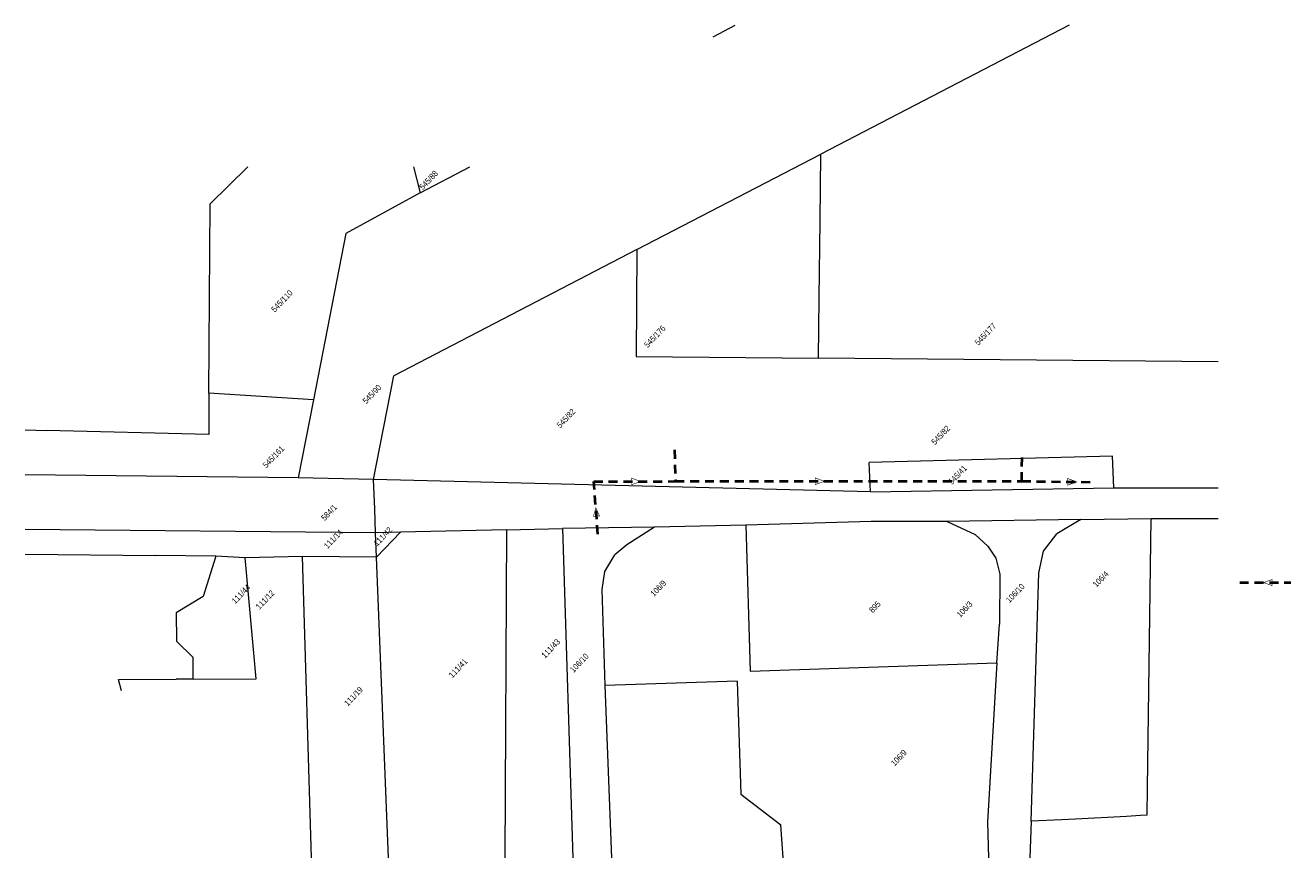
# Model space of a CAD drawing. Extents: x 0 to 6443539, y 0 to 5655063.
# Tile 64 of 64: x 6443326 to 6443539, y 5654549 to 5654689. Entities that reach past the tile are written whole.
import ezdxf
from ezdxf.enums import TextEntityAlignment as Align

# ---------------------------------------------------------------- set-up
doc = ezdxf.new("R2010")
doc.units = 0
doc.header["$MEASUREMENT"] = 0
doc.linetypes.add('1.5_1.0', pattern=[2.5, 1.5, -1])
doc.linetypes.add('219-500', pattern=[0])
doc.layers.add('!kanalizacja deszczowa', color=24, linetype='1.5_1.0', lineweight=40)
for name, color, linetype in [('211-numer działki ewidencyjnej', 7, 'CONTINUOUS'), ('219-działka ewidencyjna', 7, 'CONTINUOUS'), ('312-oznaczenie budynku ewidencyjnego', 7, 'CONTINUOUS')]:
    doc.layers.add(name, color=color, linetype=linetype)
doc.styles.add('MapaZas', font='geodezja.shx', dxfattribs={"width": 0.9})

msp = doc.modelspace()

# ---------------------------------------------------------------- linework, layer by layer
at = {"layer": '!kanalizacja deszczowa'}
for points in [[(6443434.97, 5654617.23), (6443435.12, 5654611.94)], [(6443493.4, 5654611.96), (6443493.46, 5654616.43)], [(6443421.39, 5654611.9), (6443435.12, 5654611.94), (6443493.4, 5654611.96), (6443505.45, 5654611.8)], [(6443422.09, 5654603.06), (6443421.39, 5654611.9)], [(6443530.07, 5654594.91), (6443538.65, 5654594.91)]]:
    msp.add_lwpolyline(points, dxfattribs=at)
at = {"layer": '!kanalizacja deszczowa', "linetype": 'ByBlock'}
for points in [[(6443429.3, 5654611.9, 0.1, 0.1, 0), (6443427.75, 5654612.48, 0.1, 0.1, 0), (6443427.74, 5654611.36, 0.1, 0.1, 0)], [(6443460.2, 5654611.93, 0.1, 0.1, 0), (6443458.65, 5654612.52, 0.1, 0.1, 0), (6443458.64, 5654611.39, 0.1, 0.1, 0)], [(6443502.65, 5654611.84, 0.1, 0.1, 0), (6443501.11, 5654612.42, 0.1, 0.1, 0), (6443501.09, 5654611.29, 0.1, 0.1, 0)], [(6443421.74, 5654607.48, 0.1, 0.1, 0), (6443421.34, 5654606.03, 0.1, 0.1, 0), (6443422.36, 5654606.11, 0.1, 0.1, 0)]]:
    msp.add_lwpolyline(points, format="xyseb", close=True, dxfattribs=at)
at = {"layer": '!kanalizacja deszczowa', "linetype": 'Continuous'}
msp.add_lwpolyline([(6443534.09, 5654594.91, 0.1, 0.1, 0), (6443535.5, 5654594.4, 0.1, 0.1, 0), (6443535.5, 5654595.42, 0.1, 0.1, 0)], format="xyseb", close=True, dxfattribs=at)
at = {"layer": '219-działka ewidencyjna', "color": 0, "linetype": '219-500', "lineweight": 13}
for points in [[(6443441.49, 5654686.68), (6443445.17, 5654688.64)], [(6443501.4, 5654688.64), (6443459.58, 5654666.95)], [(6443356.87, 5654658.61), (6443363.21, 5654664.86)], [(6443391.04, 5654664.86), (6443392.21, 5654660.45)], [(6443392.21, 5654660.45), (6443400.53, 5654664.86)], [(6443526.42, 5654632.03), (6443459.23, 5654632.67)], [(6443325.75, 5654620.59), (6443329.33, 5654620.5)], [(6443371.65, 5654612.52), (6443325.75, 5654613.02)], [(6443516.91, 5654610.83), (6443526.42, 5654610.83)], [(6443515.16, 5654605.7), (6443526.42, 5654605.69)], [(6443384.67, 5654603.26), (6443325.75, 5654603.83)], [(6443406.7, 5654603.8), (6443406.41, 5654548.63)], [(6443416.13, 5654603.98), (6443417.85, 5654548.63)], [(6443325.75, 5654599.66), (6443347.65, 5654599.45)], [(6443373.91, 5654548.63), (6443372.38, 5654599.31)], [(6443386.86, 5654548.63), (6443384.83, 5654599.2)], [(6443341.92, 5654576.69), (6443341.42, 5654578.58)], [(6443424.43, 5654548.63), (6443423.31, 5654577.57)], [(6443487.62, 5654554.59), (6443487.81, 5654548.63)], [(6443494.97, 5654554.8), (6443494.76, 5654548.63)], [(6443453.24, 5654548.63), (6443452.88, 5654554.18)]]:
    msp.add_lwpolyline(points, dxfattribs=at)
at = {"layer": '219-działka ewidencyjna', "color": 0, "linetype": '219-500', "lineweight": 13, "flags": 128}
for points in [[(6443428.62, 5654650.91), (6443459.58, 5654666.95)], [(6443459.46, 5654655.67), (6443459.58, 5654666.95)], [(6443356.62, 5654626.76), (6443356.87, 5654658.61)], [(6443392.21, 5654660.45), (6443379.67, 5654653.6)], [(6443459.33, 5654642.81), (6443459.46, 5654655.67)], [(6443379.67, 5654653.6), (6443374.26, 5654625.67)], [(6443428.62, 5654650.91), (6443387.77, 5654629.67)], [(6443428.62, 5654650.91), (6443428.55, 5654632.96)], [(6443459.23, 5654632.67), (6443459.33, 5654642.81)], [(6443428.55, 5654632.96), (6443459.23, 5654632.67)], [(6443384.33, 5654612.26), (6443387.77, 5654629.67)], [(6443356.62, 5654626.76), (6443356.63, 5654619.8)], [(6443374.26, 5654625.67), (6443356.62, 5654626.76)], [(6443374.26, 5654625.67), (6443371.65, 5654612.52)], [(6443356.63, 5654619.8), (6443329.33, 5654620.5)], [(6443508.67, 5654616.19), (6443467.73, 5654615.12)], [(6443508.87, 5654610.82), (6443508.67, 5654616.19)], [(6443467.96, 5654610.18), (6443467.73, 5654615.12)], [(6443384.33, 5654612.26), (6443371.65, 5654612.52)], [(6443467.96, 5654610.18), (6443384.33, 5654612.26)], [(6443384.54, 5654607.27), (6443384.33, 5654612.26)], [(6443467.96, 5654610.18), (6443508.87, 5654610.82)], [(6443508.87, 5654610.82), (6443515.09, 5654610.82)], [(6443515.09, 5654610.82), (6443516.91, 5654610.83)], [(6443384.67, 5654603.26), (6443384.54, 5654607.27)], [(6443503.36, 5654605.53), (6443480.86, 5654605.19)], [(6443503.36, 5654605.53), (6443499.33, 5654603.12)], [(6443503.36, 5654605.53), (6443515.16, 5654605.7)], [(6443515.14, 5654601.7), (6443515.16, 5654605.7)], [(6443388.89, 5654603.36), (6443384.67, 5654603.26)], [(6443384.83, 5654599.2), (6443384.67, 5654603.26)], [(6443384.83, 5654599.2), (6443388.89, 5654603.36)], [(6443406.7, 5654603.8), (6443388.89, 5654603.36)], [(6443406.7, 5654603.8), (6443416.13, 5654603.98)], [(6443431.6, 5654604.25), (6443416.13, 5654603.98)], [(6443431.6, 5654604.25), (6443426.96, 5654601.25)], [(6443446.99, 5654604.57), (6443431.6, 5654604.25)], [(6443468.04, 5654605.2), (6443446.99, 5654604.57)], [(6443446.99, 5654604.57), (6443447.71, 5654580.01)], [(6443480.86, 5654605.19), (6443468.04, 5654605.2)], [(6443480.86, 5654605.19), (6443485.57, 5654603)], [(6443426.96, 5654601.25), (6443424.94, 5654599.6)], [(6443485.57, 5654603), (6443487.7, 5654601.04)], [(6443497.04, 5654600.18), (6443499.33, 5654603.12)], [(6443514.56, 5654560.36), (6443515.14, 5654601.7)], [(6443357.78, 5654599.35), (6443347.65, 5654599.45)], [(6443357.78, 5654599.35), (6443355.68, 5654592.58)], [(6443362.76, 5654599.06), (6443357.78, 5654599.35)], [(6443372.38, 5654599.31), (6443362.76, 5654599.06)], [(6443364.57, 5654578.73), (6443362.76, 5654599.06)], [(6443384.83, 5654599.2), (6443372.38, 5654599.31)], [(6443423.28, 5654596.78), (6443424.94, 5654599.6)], [(6443487.7, 5654601.04), (6443489.02, 5654599.03)], [(6443489.02, 5654599.03), (6443489.74, 5654596.32)], [(6443496.27, 5654596.55), (6443497.04, 5654600.18)], [(6443422.82, 5654593.72), (6443423.28, 5654596.78)], [(6443489.74, 5654596.32), (6443489.66, 5654587.92)], [(6443494.97, 5654554.8), (6443496.27, 5654596.55)], [(6443423.31, 5654577.57), (6443422.82, 5654593.72)], [(6443355.68, 5654592.58), (6443351.15, 5654589.84)], [(6443351.15, 5654589.84), (6443351.18, 5654585.07)], [(6443489.23, 5654581.4), (6443489.66, 5654587.92)], [(6443351.18, 5654585.07), (6443353.99, 5654582.28)], [(6443354, 5654578.66), (6443353.99, 5654582.28)], [(6443447.71, 5654580.01), (6443489.23, 5654581.4)], [(6443489.23, 5654581.4), (6443487.62, 5654554.59)], [(6443341.42, 5654578.58), (6443351.11, 5654578.64)], [(6443354, 5654578.66), (6443351.11, 5654578.64)], [(6443354, 5654578.66), (6443364.57, 5654578.73)], [(6443445.51, 5654578.34), (6443423.31, 5654577.57)], [(6443445.51, 5654578.34), (6443446.11, 5654559.31)], [(6443446.11, 5654559.31), (6443452.88, 5654554.18)], [(6443514.49, 5654555.77), (6443514.56, 5654560.36)], [(6443500.08, 5654555.02), (6443494.97, 5654554.8)], [(6443502.47, 5654555.11), (6443500.08, 5654555.02)], [(6443511, 5654555.57), (6443502.47, 5654555.11)], [(6443513.4, 5654555.71), (6443511, 5654555.57)], [(6443514.49, 5654555.77), (6443513.4, 5654555.71)]]:
    msp.add_lwpolyline(points, dxfattribs=at)

# ---------------------------------------------------------------- texts
at = {"layer": '211-numer działki ewidencyjnej', "color": 0, "linetype": 'Continuous', "lineweight": 13, "style": 'MapaZas', "width": 0.9}
for s, p in [('545/88', (6443392.65, 5654660.88)), ('545/110', (6443367.73, 5654640.29)), ('545/176', (6443430.46, 5654634.33)), ('545/177', (6443486.09, 5654634.72)), ('545/90', (6443383.12, 5654624.88)), ('545/82', (6443415.76, 5654620.82)), ('545/82', (6443478.81, 5654617.99)), ('545/161', (6443366.3, 5654614.09)), ('545/41', (6443481.65, 5654611.3)), ('584/1', (6443376.14, 5654605.22)), ('111/14', (6443376.61, 5654600.53)), ('111/42', (6443384.96, 5654600.94)), ('106/4', (6443505.97, 5654594.02)), ('106/9', (6443431.53, 5654592.48)), ('106/10', (6443491.35, 5654591.41)), ('111/12', (6443365.14, 5654590.3)), ('106/3', (6443483.06, 5654588.95)), ('111/43', (6443413.2, 5654582.1)), ('111/41', (6443397.62, 5654578.79)), ('106/10', (6443418.01, 5654579.68)), ('111/19', (6443380.02, 5654574.05)), ('106/9', (6443472.01, 5654563.97))]:
    msp.add_text(s, height=1, rotation=46.2412, dxfattribs=at).set_placement(p)
msp.add_text('111/44', height=1, rotation=46.2412, dxfattribs=at).set_placement((6443360.36, 5654591.95), align=Align.TOP_LEFT)
at = {"layer": '312-oznaczenie budynku ewidencyjnego', "color": 0, "linetype": 'Continuous', "lineweight": 13, "style": 'MapaZas', "width": 0.9}
msp.add_text('895', height=1, rotation=46.2412, dxfattribs=at).set_placement((6443467.61, 5654590.42), align=Align.TOP_LEFT)

doc.saveas('drawing.dxf')
